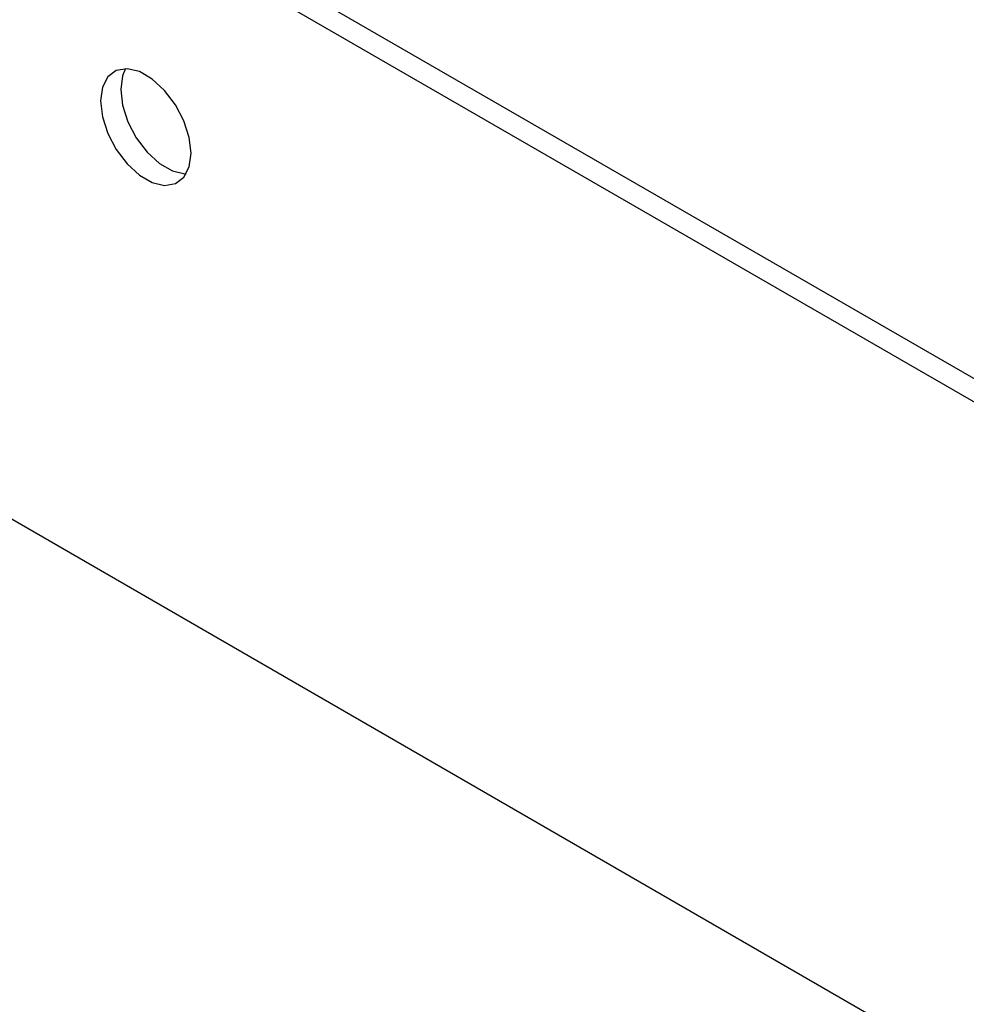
# Paper-space layout 'Blatt2' of a CAD drawing. Header units: millimetres. Extents: x 5 to 418, y 2 to 292.
# Tile 80 of 104: x 141 to 153, y 235 to 246. Entities that reach past the tile are written whole.
import ezdxf

# ---------------------------------------------------------------- set-up
doc = ezdxf.new("R2010")
doc.units = ezdxf.units.MM

psp = doc.layouts.new('Blatt2')

# ---------------------------------------------------------------- linework, layer by layer
at = {"color": 7, "linetype": 'Continuous', "lineweight": 25}
for p, q in [((176.024, 228.718), (110.263, 266.681)), ((175.788, 228.582), (110.028, 266.545)), ((171.899, 222.934), (113.917, 256.407))]:
    psp.add_line(p, q, dxfattribs=at)
at = {"color": 7, "linetype": 'Continuous', "lineweight": 25, "flags": 128}
for points in [[(143.438, 244.876), (143.417, 245.061), (143.354, 245.255), (143.255, 245.444), (143.128, 245.612), (142.983, 245.745), (142.833, 245.832), (142.688, 245.866), (142.561, 245.845), (142.462, 245.771), (142.399, 245.648), (142.378, 245.488), (142.399, 245.303), (142.462, 245.108), (142.561, 244.92), (142.688, 244.752), (142.833, 244.619), (142.983, 244.532), (143.128, 244.498), (143.255, 244.519), (143.354, 244.593), (143.417, 244.716), (143.438, 244.876)], [(142.67, 245.867), (142.635, 245.784), (142.613, 245.624), (142.635, 245.439), (142.698, 245.244), (142.796, 245.056), (142.923, 244.888), (143.068, 244.755), (143.219, 244.668), (143.364, 244.634), (143.382, 244.633)]]:
    psp.add_lwpolyline(points, dxfattribs=at)

doc.saveas('drawing.dxf')
